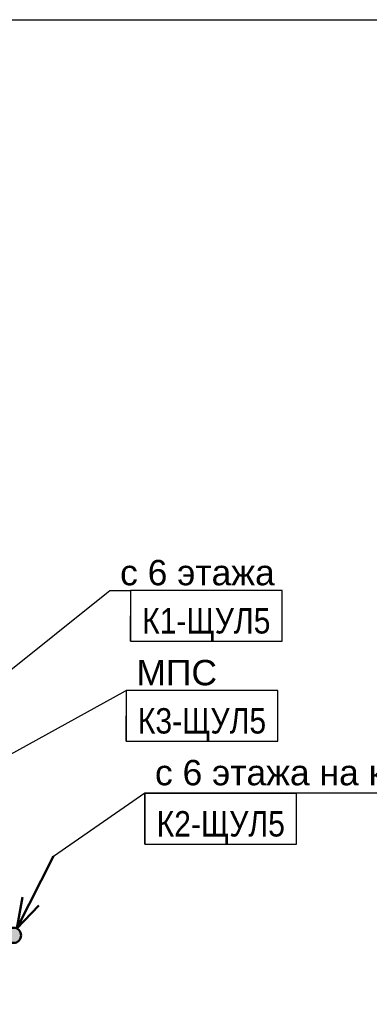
# Model space of a CAD drawing. Header units: millimetres. Extents: x -277772 to 277599, y -59564 to 282085.
# Tile 77 of 192: x -131989 to -128546, y 86771 to 96468. Entities that reach past the tile are written whole.
import ezdxf
from ezdxf import colors
from ezdxf.entities.mleader import LeaderData, LeaderLine
from ezdxf.enums import TextEntityAlignment as Align
from ezdxf.math import Vec2, Vec3

# ---------------------------------------------------------------- set-up
doc = ezdxf.new("R2018")
doc.units = ezdxf.units.MM
doc.set_wipeout_variables(frame=1)
doc.layers.add('UNPLOTTED', color=2, linetype='Continuous', plot=False)
doc.layers.add('КИП_выноска', color=6, linetype='Continuous', lineweight=25)
doc.styles.add('CP.Text', font='arial.ttf')
doc.styles.add('GOST 2.304', font='arial.ttf', dxfattribs={"width": 0.85})

# ---------------------------------------------------------------- blocks, each defined once
blk = doc.blocks.new('*U4')
at = {"color": 0}
blk.add_lwpolyline([(0, 410), (0, 0), (-569, 0), (-569, 410)], close=True, dxfattribs=at)
blk = doc.blocks.new('_None')
blk = doc.blocks.new('*U11')
at = {"color": 0, "linetype": 'Continuous', "lineweight": 30, "ltscale": 75, "width": 0.85, "flags": 104}
blk.add_attdef('ПРИМЕЧАНИЕ_1', text='', height=2.5, dxfattribs=at).set_placement((7.46, 3.611), align=Align.BOTTOM_CENTER)
at = {"color": 0, "lineweight": 30, "width": 0.85, "flags": 104}
blk.add_attdef('ПРИМЕЧАНИЕ_2', text='', height=2.5, dxfattribs=at).set_placement((7.46, -7.53), align=Align.BOTTOM_CENTER)
at = {"color": 0, "lineweight": 30, "style": 'GOST 2.304', "width": 0.85}
for tag, p in [('ИМЯ_КАБЕЛЯ_2', (7.46, -7.5)), ('ИМЯ_КАБЕЛЯ_3', (7.46, -12.5)), ('ИМЯ_КАБЕЛЯ_4', (7.46, -17.5)), ('ИМЯ_КАБЕЛЯ_5', (7.46, -22.5)), ('ИМЯ_КАБЕЛЯ_6', (7.46, -27.5)), ('ИМЯ_КАБЕЛЯ_7', (7.46, -32.5)), ('ИМЯ_КАБЕЛЯ_8', (7.46, -37.5)), ('ИМЯ_КАБЕЛЯ_9', (7.46, -42.5))]:
    blk.add_attdef(tag, text='', height=2.5, dxfattribs=at).set_placement(p, align=Align.BOTTOM_CENTER)
at = {"linetype": 'Continuous'}
blk.add_wipeout([(0, 2.5), (14.919, 2.5), (14.919, -2.5), (0, -2.5)], dxfattribs=at)
at = {"color": 0}
blk.add_line((0, -2.5), (0, 0), dxfattribs=at)
at = {"color": 0, "linetype": 'Continuous'}
blk.add_lwpolyline([(0, -2.5), (14.919, -2.5), (14.919, 2.5), (0, 2.5)], close=True, dxfattribs=at)
at = {"color": 0, "lineweight": 30, "style": 'GOST 2.304', "width": 0.85}
blk.add_attdef('ИМЯ_КАБЕЛЯ_1', text='', height=2.5, dxfattribs=at).set_placement((7.46, -2.5), align=Align.BOTTOM_CENTER)
blk = doc.blocks.new('*U17')
at = {"lineweight": 50}
h = blk.add_hatch(color=256, dxfattribs=at)
h.dxf.hatch_style = 1
edge = h.paths.add_edge_path()
edge.add_arc((0, 0), 0.75, 63.16732, 423.16732)
for q in [(3.95, 7.808), (0.89, 3.752), (2.496, 2.94)]:
    blk.add_line((0.339, 0.669), q, dxfattribs=at)
blk.add_circle((0, 0), 0.75, dxfattribs=at)
blk = doc.blocks.new('*U18')
at = {"color": 0, "linetype": 'Continuous', "lineweight": 30, "ltscale": 75, "width": 0.85, "flags": 104}
blk.add_attdef('ПРИМЕЧАНИЕ_1', text='', height=2.5, dxfattribs=at).set_placement((7.46, 1.111), align=Align.BOTTOM_CENTER)
at = {"color": 0, "lineweight": 30, "width": 0.85, "flags": 104}
blk.add_attdef('ПРИМЕЧАНИЕ_2', text='', height=2.5, dxfattribs=at).set_placement((7.46, -10.03), align=Align.BOTTOM_CENTER)
at = {"color": 0, "lineweight": 30, "style": 'GOST 2.304', "width": 0.85}
for tag, p in [('ИМЯ_КАБЕЛЯ_2', (7.46, -10)), ('ИМЯ_КАБЕЛЯ_3', (7.46, -15)), ('ИМЯ_КАБЕЛЯ_4', (7.46, -20)), ('ИМЯ_КАБЕЛЯ_5', (7.46, -25)), ('ИМЯ_КАБЕЛЯ_6', (7.46, -30)), ('ИМЯ_КАБЕЛЯ_7', (7.46, -35)), ('ИМЯ_КАБЕЛЯ_8', (7.46, -40)), ('ИМЯ_КАБЕЛЯ_9', (7.46, -45))]:
    blk.add_attdef(tag, text='', height=2.5, dxfattribs=at).set_placement(p, align=Align.BOTTOM_CENTER)
at = {"linetype": 'Continuous'}
blk.add_wipeout([(0, 0), (14.919, 0), (14.919, -5), (0, -5)], dxfattribs=at)
at = {"color": 0}
blk.add_line((0, -5), (0, 0), dxfattribs=at)
at = {"color": 0, "linetype": 'Continuous'}
blk.add_lwpolyline([(0, -5), (14.919, -5), (14.919, 0), (0, 0)], close=True, dxfattribs=at)
at = {"color": 0, "lineweight": 30, "style": 'GOST 2.304', "width": 0.85}
blk.add_attdef('ИМЯ_КАБЕЛЯ_1', text='', height=2.5, dxfattribs=at).set_placement((7.46, -5), align=Align.BOTTOM_CENTER)

msp = doc.modelspace()

# ---------------------------------------------------------------- block references
at = {"layer": 'UNPLOTTED', "xscale": 100, "yscale": 100, "zscale": 100}
msp.add_blockref('*U4', (-94774.4, 55468.2), dxfattribs=at)
at = {"layer": 'КИП_выноска', "xscale": 100, "yscale": 100, "zscale": 100}
msp.add_blockref('*U17', (-132049.8, 87450.1), dxfattribs=at)

# ---------------------------------------------------------------- next in the draw order: leaders
at = {"layer": 'КИП_выноска'}
ml = msp.add_multileader_mtext('Standard', dxfattribs=at)
ml.set_content('МПС', color=256, style='CP.Text')
ml.set_leader_properties(color=256, linetype='ByLayer', lineweight=-1)
ml.set_arrow_properties(name='NONE')
ml.build(insert=Vec2(0, 0))
ml.multileader.update_dxf_attribs({"has_dogleg": 0, "text_left_attachment_type": 6, "text_right_attachment_type": 6, "dogleg_length": 0.5, "arrow_head_size": 300})
ctx = ml.context
ctx.base_point, ctx.char_height, ctx.arrow_head_size, ctx.landing_gap_size, ctx.plane_origin = Vec3(-130939.5, 89862.7), 250, 300, 100, Vec3(-128415.6, 87202.8)
ctx.left_attachment, ctx.right_attachment = 6, 6
notes = []
notes.append((ctx, [(0, (1, 1, 0), (-130940, 89862.7), (1, 0), 0.5, [(0, [(-133303.6, 88558.4)], 0, [])])]))
ctx.mtext.insert, ctx.mtext.width, ctx.mtext.flow_direction = Vec3(-130839.5, 90162.7), 1055.687, 5
ctx.mtext.has_bg_fill, ctx.mtext.bg_color, ctx.mtext.bg_scale_factor, ctx.mtext.bg_transparency, ctx.mtext.use_window_bg_color = 1, -1027028792, 1.5, 0, 1
for ctx, leaders in notes:
    for number, flags, end, landing, length, lines in leaders:
        leader = LeaderData()
        leader.index, (leader.has_last_leader_line, leader.has_dogleg_vector, leader.attachment_direction) = number, flags
        leader.last_leader_point, leader.dogleg_vector, leader.dogleg_length = Vec3(end), Vec3(landing), length
        for number, points, colour, breaks in lines:
            line = LeaderLine()
            line.index, line.vertices, line.color, line.breaks = number, Vec3.list(points), colors.encode_raw_color(colour), breaks
            leader.lines.append(line)
        ctx.leaders.append(leader)

# ---------------------------------------------------------------- next in the draw order: leaders
ml = msp.add_multileader_mtext('Standard', dxfattribs=at)
ml.set_content('с 6 этажа', color=256, style='CP.Text')
ml.set_leader_properties(color=256, linetype='ByLayer', lineweight=-1)
ml.set_arrow_properties(name='NONE')
ml.build(insert=Vec2(0, 0))
ml.multileader.update_dxf_attribs({"has_dogleg": 0, "text_left_attachment_type": 6, "text_right_attachment_type": 6, "dogleg_length": 0.5, "arrow_head_size": 300})
ctx = ml.context
ctx.base_point, ctx.char_height, ctx.arrow_head_size, ctx.landing_gap_size, ctx.plane_origin = Vec3(-131099.9, 90847.7), 250, 300, 100, Vec3(-128373.3, 88187.8)
ctx.left_attachment, ctx.right_attachment = 6, 6
notes = []
notes.append((ctx, [(0, (1, 1, 0), (-131100.4, 90847.7), (1, 0), 0.5, [(0, [(-132925.2, 89383.8)], 0, [])])]))
ctx.mtext.insert, ctx.mtext.width, ctx.mtext.flow_direction = Vec3(-130999.9, 91147.7), 2299.325, 5
ctx.mtext.has_bg_fill, ctx.mtext.bg_color, ctx.mtext.bg_scale_factor, ctx.mtext.bg_transparency, ctx.mtext.use_window_bg_color = 1, -1027028792, 1.5, 0, 1
ml = msp.add_multileader_mtext('Standard', dxfattribs=at)
ml.set_content('с 6 этажа на кабину лифта', color=256, style='CP.Text')
ml.set_leader_properties(color=256, linetype='ByLayer', lineweight=-1)
ml.set_arrow_properties(name='NONE')
ml.build(insert=Vec2(0, 0))
ml.multileader.update_dxf_attribs({"has_dogleg": 0, "text_left_attachment_type": 6, "text_right_attachment_type": 6, "dogleg_length": 0.5, "arrow_head_size": 300})
ctx = ml.context
ctx.base_point, ctx.char_height, ctx.arrow_head_size, ctx.landing_gap_size, ctx.plane_origin = Vec3(-130756.3, 88854.3), 250, 300, 100, Vec3(-128230.8, 85745.6)
ctx.left_attachment, ctx.right_attachment = 6, 6
notes.append((ctx, [(0, (1, 1, 0), (-130756.8, 88854.3), (1, 0), 0.5, [(0, [(-131654.9, 88230.9)], 0, [])])]))
ctx.mtext.insert, ctx.mtext.width, ctx.mtext.flow_direction = Vec3(-130656.3, 89177.8), 4659.571, 5
ctx.mtext.has_bg_fill, ctx.mtext.bg_color, ctx.mtext.bg_scale_factor, ctx.mtext.bg_transparency, ctx.mtext.use_window_bg_color = 1, -1027028792, 1.5, 0, 1
for ctx, leaders in notes:
    for number, flags, end, landing, length, lines in leaders:
        leader = LeaderData()
        leader.index, (leader.has_last_leader_line, leader.has_dogleg_vector, leader.attachment_direction) = number, flags
        leader.last_leader_point, leader.dogleg_vector, leader.dogleg_length = Vec3(end), Vec3(landing), length
        for number, points, colour, breaks in lines:
            line = LeaderLine()
            line.index, line.vertices, line.color, line.breaks = number, Vec3.list(points), colors.encode_raw_color(colour), breaks
            leader.lines.append(line)
        ctx.leaders.append(leader)

# ---------------------------------------------------------------- next in the draw order: block references
ref = msp.add_blockref('*U11', (-130939.5, 89612.7), dxfattribs=dict(at, xscale=100, yscale=100, zscale=100))
lines = msp.add_mtext('\\W0.8500;', dxfattribs={"layer": '0', "color": 0, "linetype": 'Continuous', "lineweight": 30, "ltscale": 75, "insert": (-130193.5, 89973.8), "char_height": 2.5, "attachment_point": 1})
ref.add_attrib('ПРИМЕЧАНИЕ_1', '', (-130193.5, 89973.8), dxfattribs={"flags": 104}).embed_mtext(lines)
ref.add_attrib('ИМЯ_КАБЕЛЯ_1', 'К3-ЩУЛ5', dxfattribs={"layer": '0', "color": 0, "lineweight": 30, "height": 250, "style": 'GOST 2.304', "width": 0.85}).set_placement((-130193.5, 89362.7), align=Align.BOTTOM_CENTER)
lines = msp.add_mtext('\\W0.8500;', dxfattribs={"layer": '0', "color": 0, "lineweight": 30, "insert": (-130193.5, 88859.7), "char_height": 2.5, "attachment_point": 1})
ref.add_attrib('ПРИМЕЧАНИЕ_2', '', (-130193.5, 88859.7), dxfattribs={"flags": 104}).embed_mtext(lines)

# ---------------------------------------------------------------- next in the draw order: leaders
ml = msp.add_multileader_mtext('Standard', dxfattribs=at)
ml.set_content('с 6 этажа', color=256, style='CP.Text')
ml.set_leader_properties(color=256, linetype='ByLayer', lineweight=-1)
ml.set_arrow_properties(name='NONE')
ml.build(insert=Vec2(0, 0))
ml.multileader.update_dxf_attribs({"has_dogleg": 0, "text_left_attachment_type": 6, "text_right_attachment_type": 6, "dogleg_length": 0.5, "arrow_head_size": 300})
ctx = ml.context
ctx.base_point, ctx.char_height, ctx.arrow_head_size, ctx.landing_gap_size, ctx.plane_origin = Vec3(-133779.5, 92513.8), 250, 300, 100, Vec3(-131052.8, 89853.9)
ctx.left_attachment, ctx.right_attachment = 6, 6
notes = []
notes.append((ctx, [(0, (1, 1, 0), (-133780, 92513.8), (1, 0), 0.5, [(0, [(-134246.4, 90116.7)], 0, [])])]))
ctx.mtext.insert, ctx.mtext.width, ctx.mtext.flow_direction = Vec3(-133679.5, 92813.8), 2299.325, 5
ctx.mtext.has_bg_fill, ctx.mtext.bg_color, ctx.mtext.bg_scale_factor, ctx.mtext.bg_transparency, ctx.mtext.use_window_bg_color = 1, -1027028792, 1.5, 0, 1
for ctx, leaders in notes:
    for number, flags, end, landing, length, lines in leaders:
        leader = LeaderData()
        leader.index, (leader.has_last_leader_line, leader.has_dogleg_vector, leader.attachment_direction) = number, flags
        leader.last_leader_point, leader.dogleg_vector, leader.dogleg_length = Vec3(end), Vec3(landing), length
        for number, points, colour, breaks in lines:
            line = LeaderLine()
            line.index, line.vertices, line.color, line.breaks = number, Vec3.list(points), colors.encode_raw_color(colour), breaks
            leader.lines.append(line)
        ctx.leaders.append(leader)

# ---------------------------------------------------------------- next in the draw order: block references
ref = msp.add_blockref('*U11', (-130897.2, 90597.7), dxfattribs=dict(at, xscale=100, yscale=100, zscale=100))
lines = msp.add_mtext('\\W0.8500;', dxfattribs={"layer": '0', "color": 0, "linetype": 'Continuous', "lineweight": 30, "ltscale": 75, "insert": (-130151.2, 90958.7), "char_height": 2.5, "attachment_point": 1})
ref.add_attrib('ПРИМЕЧАНИЕ_1', '', (-130151.2, 90958.7), dxfattribs={"flags": 104}).embed_mtext(lines)
ref.add_attrib('ИМЯ_КАБЕЛЯ_1', 'К1-ЩУЛ5', dxfattribs={"layer": '0', "color": 0, "lineweight": 30, "height": 250, "style": 'GOST 2.304', "width": 0.85}).set_placement((-130151.2, 90347.7), align=Align.BOTTOM_CENTER)
lines = msp.add_mtext('\\W0.8500;', dxfattribs={"layer": '0', "color": 0, "lineweight": 30, "insert": (-130151.2, 89844.7), "char_height": 2.5, "attachment_point": 1})
ref.add_attrib('ПРИМЕЧАНИЕ_2', '', (-130151.2, 89844.7), dxfattribs={"flags": 104}).embed_mtext(lines)
ref = msp.add_blockref('*U18', (-130754.7, 88848.4), dxfattribs=dict(at, xscale=100, yscale=100, zscale=100))
lines = msp.add_mtext('\\W0.8500;', dxfattribs={"layer": '0', "color": 0, "linetype": 'Continuous', "lineweight": 30, "ltscale": 75, "insert": (-130008.7, 88959.4), "char_height": 2.5, "attachment_point": 1})
ref.add_attrib('ПРИМЕЧАНИЕ_1', '', (-130008.7, 88959.4), dxfattribs={"flags": 104}).embed_mtext(lines)
ref.add_attrib('ИМЯ_КАБЕЛЯ_1', 'К2-ЩУЛ5', dxfattribs={"layer": '0', "color": 0, "lineweight": 30, "height": 250, "style": 'GOST 2.304', "width": 0.85}).set_placement((-130008.7, 88348.4), align=Align.BOTTOM_CENTER)
lines = msp.add_mtext('\\W0.8500;', dxfattribs={"layer": '0', "color": 0, "lineweight": 30, "insert": (-130008.7, 87845.4), "char_height": 2.5, "attachment_point": 1})
ref.add_attrib('ПРИМЕЧАНИЕ_2', '', (-130008.7, 87845.4), dxfattribs={"flags": 104}).embed_mtext(lines)

doc.saveas('drawing.dxf')
